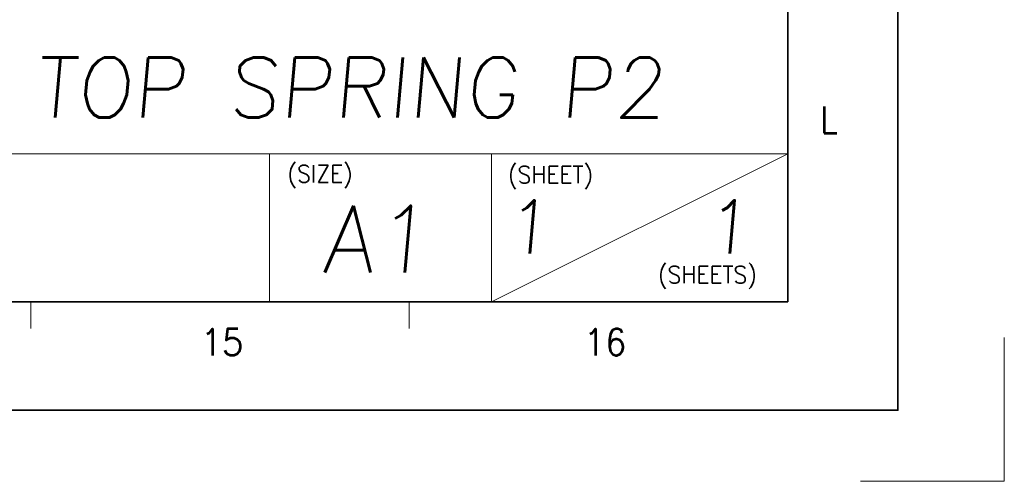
# Model space of a CAD drawing. Header units: millimetres. Extents: x 4065 to 8083, y -652 to 5416.
# Tile 82 of 256: x 7952 to 8083, y 177 to 239. Entities that reach past the tile are written whole.
import ezdxf
from ezdxf.enums import TextEntityAlignment as Align

# ---------------------------------------------------------------- set-up
doc = ezdxf.new("R2010")
doc.units = ezdxf.units.MM
doc.header["$LTSCALE"] = 0.8
doc.linetypes.add('CENTER', pattern=[50.8, 31.75, -6.35, 6.35, -6.35])
doc.layers.get('0').update_dxf_attribs({"linetype": 'CONTINUOUS', "lineweight": 0})
doc.layers.add('1', color=2, linetype='CENTER', lineweight=0)
doc.layers.add('2', color=3, linetype='CONTINUOUS', lineweight=0)
doc.styles.get("Standard").update_dxf_attribs({"font": 'romans.shx', "width": 0.8, "oblique": 5, "bigfont": 'whgtxt.shx'})

msp = doc.modelspace()

# ---------------------------------------------------------------- linework, layer by layer
at = {"color": 7, "linetype": 'Continuous', "lineweight": 35}
for p, q in [((8054.179, 200.953), (8054.179, 766.092)), ((7247.04, 200.953), (8054.179, 200.953))]:
    msp.add_line(p, q, dxfattribs=at)
at = {"color": 7, "linetype": 'Continuous'}
for p, q in [((8054.179, 200.953), (8054.179, 327.069)), ((7902.84, 220.693), (8054.179, 220.693)), ((7985.089, 200.953), (7985.089, 220.693)), ((8014.699, 200.953), (8014.699, 220.693)), ((8014.699, 200.953), (8054.179, 220.693)), ((7902.84, 200.953), (8054.179, 200.953)), ((7902.84, 200.953), (8054.179, 200.953)), ((7937.341, 200.953), (8054.179, 200.953)), ((7953.286, 197.426), (7953.286, 200.953)), ((8003.733, 197.426), (8003.733, 200.953))]:
    msp.add_line(p, q, dxfattribs=at)
at = {"color": 7, "linetype": 'Continuous', "lineweight": 35}
msp.add_lwpolyline([(7228.845, 780.523), (7228.845, 186.523), (8068.845, 186.523), (8068.845, 780.523)], close=True, dxfattribs=at)
at = {"layer": '1'}
for p in [(8083.02, 196.21), (8063.851, 177.041)]:
    msp.add_line(p, (8083.02, 177.041), dxfattribs=at)

# ---------------------------------------------------------------- texts
at = {"color": 7, "linetype": 'Continuous', "width": 0.933333}
for s, height, p in [('L', 3.528, (8059.651, 225.236)), ('15', 3.5277, (7978.792, 195.593)), ('16', 3.5277, (8029.83, 195.593))]:
    msp.add_text(s, height=height, dxfattribs=at).set_placement(p, align=Align.MIDDLE_CENTER)
for s, p in [('(SIZE)', (7987.507, 219.189)), ('(SHEET)', (8016.884, 219.065)), ('(SHEETS)', (8036.87, 205.742))]:
    msp.add_text(s, height=2.288, dxfattribs=at).set_placement(p, align=Align.TOP_LEFT)
at = {"linetype": 'Continuous', "oblique": 5}
for s, height, p in [('1', 7.11, (8016.439, 207.397)), ('1', 7.11, (8043.112, 207.397)), ('A1', 8.8873, (7992.1, 204.901))]:
    msp.add_text(s, height=height, dxfattribs=at).set_placement(p)
at = {"layer": '2', "linetype": 'Continuous', "oblique": 5}
msp.add_text('FRONT TOP SPRING P2', height=8, dxfattribs=at).set_placement((7914.397, 225.532))

doc.saveas('drawing.dxf')
